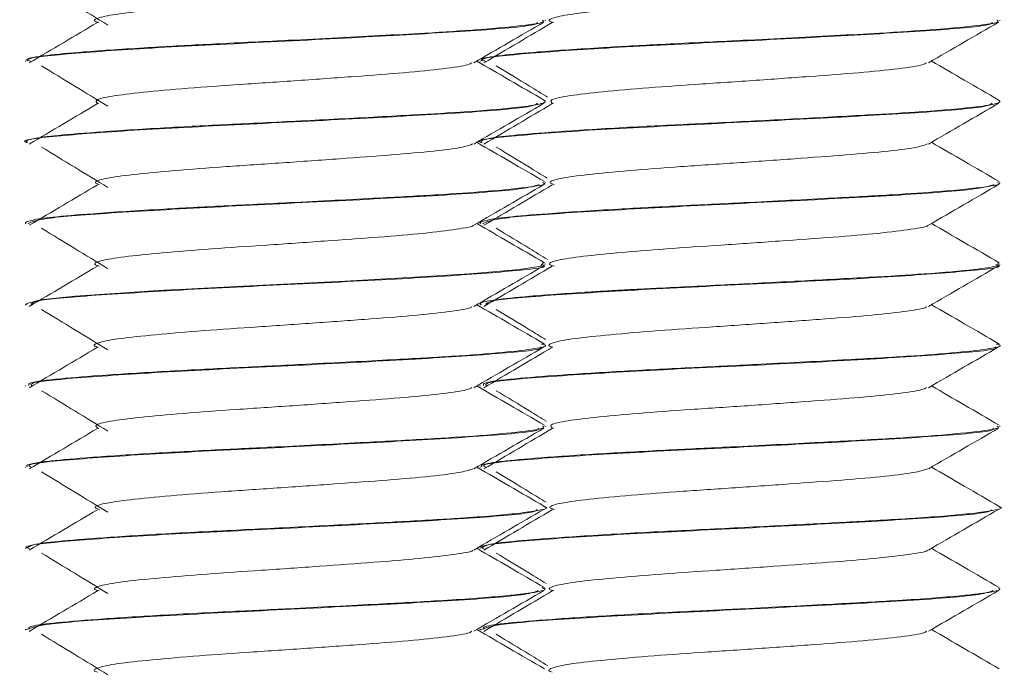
# Model space of a CAD drawing. Header units: millimetres. Extents: x -480 to 1549, y -2911 to -293.
# Tile 98 of 106: x 1374 to 1389, y -356 to -346. Entities that reach past the tile are written whole.
import ezdxf

# ---------------------------------------------------------------- set-up
doc = ezdxf.new("R2010")
doc.units = ezdxf.units.MM

msp = doc.modelspace()

# ---------------------------------------------------------------- linework, layer by layer
at = {"color": 7, "linetype": 'Continuous', "lineweight": 15}
for p, q in [((1382.349, -345.809), (1382.349, -345.8)), ((1389.349, -345.809), (1389.349, -345.8)), ((1374.349, -346.425), (1374.349, -346.434)), ((1381.349, -346.425), (1381.349, -346.434)), ((1382.349, -347.059), (1382.349, -347.05)), ((1389.349, -347.059), (1389.349, -347.05)), ((1374.349, -347.675), (1374.349, -347.685)), ((1381.349, -347.675), (1381.349, -347.685)), ((1382.349, -348.31), (1382.349, -348.3)), ((1389.349, -348.31), (1389.349, -348.3)), ((1374.349, -348.925), (1374.349, -348.935)), ((1381.349, -348.925), (1381.349, -348.935)), ((1382.349, -349.56), (1382.349, -349.55)), ((1389.349, -349.56), (1389.349, -349.55)), ((1374.349, -350.175), (1374.349, -350.185)), ((1381.349, -350.175), (1381.349, -350.185)), ((1382.349, -350.809), (1382.349, -350.8)), ((1389.349, -350.809), (1389.349, -350.8)), ((1374.349, -351.424), (1374.349, -351.434)), ((1381.349, -351.424), (1381.349, -351.434)), ((1382.349, -352.059), (1382.349, -352.05)), ((1389.349, -352.059), (1389.349, -352.05)), ((1374.349, -352.675), (1374.349, -352.684)), ((1381.349, -352.675), (1381.349, -352.684)), ((1382.349, -353.309), (1382.349, -353.299)), ((1389.349, -353.309), (1389.349, -353.299)), ((1374.349, -353.925), (1374.349, -353.934)), ((1381.349, -353.925), (1381.349, -353.934)), ((1382.349, -354.56), (1382.349, -354.55)), ((1389.349, -354.56), (1389.349, -354.55)), ((1374.349, -355.175), (1374.349, -355.185)), ((1381.349, -355.175), (1381.349, -355.185))]:
    msp.add_line(p, q, dxfattribs=at)
at = {"color": 7, "linetype": 'Continuous', "lineweight": 15, "flags": 128}
msp.add_lwpolyline([(1382.317, -349.535), (1382.281, -349.586), (1381.95, -349.638), (1381.18, -349.706), (1380.34, -349.758), (1379.269, -349.815), (1378.11, -349.874), (1377.002, -349.929), (1376.728, -349.944), (1376.585, -349.952), (1376.513, -349.956), (1376.476, -349.958), (1376.467, -349.959), (1376.462, -349.959), (1376.462, -349.959), (1376.461, -349.959), (1376.461, -349.959), (1376.461, -349.959), (1376.461, -349.959), (1376.461, -349.959), (1376.461, -349.959), (1376.457, -349.959), (1376.403, -349.962), (1376.312, -349.968), (1376.024, -349.985), (1375.113, -350.05), (1374.58, -350.105), (1374.352, -350.167), (1374.367, -350.175)], dxfattribs=at)
at = {"color": 7, "linetype": 'Continuous', "lineweight": 15}
for points, knots in [([(1374.594, -345.254), (1374.765, -345.357), (1375.107, -345.565), (1375.446, -345.772), (1375.616, -345.876)], [0, 0, 0, 0, 0.500055, 1, 1, 1, 1]), ([(1375.475, -345.835), (1375.462, -345.832), (1375.369, -345.809), (1375.454, -345.763), (1375.748, -345.703), (1376.303, -345.644), (1377.036, -345.581), (1377.893, -345.524), (1378.791, -345.462), (1379.646, -345.4), (1380.39, -345.343), (1380.925, -345.28), (1381.21, -345.236), (1381.221, -345.211), (1381.224, -345.206)], [0, 0, 0, 0, 0.016524, 0.113179, 0.209141, 0.304227, 0.401142, 0.495964, 0.592261, 0.688682, 0.783422, 0.880314, 0.975549, 1, 1, 1, 1]), ([(1382.475, -345.835), (1382.462, -345.832), (1382.369, -345.809), (1382.454, -345.763), (1382.748, -345.703), (1383.303, -345.644), (1384.036, -345.581), (1384.893, -345.524), (1385.791, -345.462), (1386.646, -345.4), (1387.39, -345.343), (1387.925, -345.28), (1388.21, -345.236), (1388.221, -345.211), (1388.224, -345.206)], [0, 0, 0, 0, 0.016523, 0.113178, 0.209142, 0.304226, 0.401142, 0.495963, 0.592261, 0.688682, 0.783422, 0.880313, 0.97555, 1, 1, 1, 1]), ([(1382.301, -345.8), (1382.313, -345.808), (1382.351, -345.834), (1382.05, -345.88), (1381.436, -345.941), (1380.594, -345.995), (1379.586, -346.049), (1378.412, -346.11), (1377.183, -346.169), (1376.117, -346.227), (1375.248, -346.286), (1374.614, -346.344), (1374.338, -346.391), (1374.369, -346.419), (1374.375, -346.425)], [0, 0, 0, 0, 0.039873, 0.123026, 0.234153, 0.319855, 0.382006, 0.503937, 0.597964, 0.676432, 0.782602, 0.868557, 0.971631, 1, 1, 1, 1]), ([(1374.428, -346.434), (1374.405, -346.426), (1374.293, -346.388), (1374.917, -346.32), (1376.211, -346.228), (1378, -346.141), (1379.852, -346.046), (1381.359, -345.959), (1382.221, -345.884), (1382.226, -345.842), (1382.228, -345.83)], [0, 0, 0, 0, 0.0398284, 0.1895096, 0.3397978, 0.4885411, 0.6395387, 0.7881811, 0.9387413, 1, 1, 1, 1]), ([(1375.457, -345.835), (1375.281, -345.939), (1374.93, -346.147), (1374.579, -346.354), (1374.404, -346.458)], [0, 0, 0, 0, 0.49995, 1, 1, 1, 1]), ([(1381.249, -346.457), (1381.428, -346.352), (1381.788, -346.143), (1382.148, -345.935), (1382.328, -345.83)], [0, 0, 0, 0, 0.499696, 1, 1, 1, 1]), ([(1389.301, -345.8), (1389.313, -345.808), (1389.351, -345.834), (1389.05, -345.88), (1388.436, -345.941), (1387.594, -345.995), (1386.586, -346.049), (1385.412, -346.11), (1384.183, -346.169), (1383.117, -346.227), (1382.248, -346.286), (1381.614, -346.344), (1381.338, -346.391), (1381.369, -346.419), (1381.375, -346.425)], [0, 0, 0, 0, 0.039873, 0.123027, 0.234153, 0.319856, 0.382007, 0.503937, 0.597964, 0.676433, 0.782602, 0.868557, 0.971631, 1, 1, 1, 1]), ([(1381.428, -346.434), (1381.405, -346.426), (1381.293, -346.388), (1381.917, -346.32), (1383.211, -346.228), (1385, -346.141), (1386.852, -346.046), (1388.359, -345.959), (1389.221, -345.884), (1389.226, -345.842), (1389.228, -345.83)], [0, 0, 0, 0, 0.039828, 0.18951, 0.339798, 0.488541, 0.639539, 0.788181, 0.938742, 1, 1, 1, 1]), ([(1382.457, -345.835), (1382.281, -345.939), (1381.93, -346.147), (1381.579, -346.354), (1381.404, -346.458)], [0, 0, 0, 0, 0.499949, 1, 1, 1, 1]), ([(1388.249, -346.457), (1388.428, -346.352), (1388.788, -346.143), (1389.148, -345.935), (1389.328, -345.83)], [0, 0, 0, 0, 0.499696, 1, 1, 1, 1]), ([(1375.469, -347.086), (1375.444, -347.068), (1375.391, -347.029), (1375.646, -346.968), (1376.131, -346.911), (1376.822, -346.848), (1377.653, -346.789), (1378.548, -346.73), (1379.422, -346.666), (1380.203, -346.609), (1380.802, -346.547), (1381.159, -346.496), (1381.203, -346.466), (1381.217, -346.455)], [0, 0, 0, 0, 0.088462, 0.184815, 0.27924, 0.375826, 0.471111, 0.566372, 0.662965, 0.757392, 0.853734, 0.949584, 1, 1, 1, 1]), ([(1382.338, -347.035), (1382.158, -346.931), (1381.811, -346.729), (1381.463, -346.527), (1381.295, -346.43)], [0, 0, 0, 0, 0.517449, 1, 1, 1, 1]), ([(1382.469, -347.086), (1382.444, -347.068), (1382.391, -347.029), (1382.646, -346.968), (1383.131, -346.911), (1383.822, -346.848), (1384.653, -346.789), (1385.548, -346.73), (1386.422, -346.666), (1387.203, -346.609), (1387.802, -346.547), (1388.159, -346.496), (1388.203, -346.466), (1388.217, -346.455)], [0, 0, 0, 0, 0.088462, 0.184814, 0.279239, 0.375826, 0.471111, 0.566372, 0.662965, 0.757392, 0.853735, 0.949583, 1, 1, 1, 1]), ([(1389.338, -347.035), (1389.158, -346.931), (1388.811, -346.729), (1388.463, -346.527), (1388.295, -346.43)], [0, 0, 0, 0, 0.517449, 1, 1, 1, 1]), ([(1374.594, -346.504), (1374.765, -346.607), (1375.107, -346.815), (1375.446, -347.022), (1375.616, -347.126)], [0, 0, 0, 0, 0.500055, 1, 1, 1, 1]), ([(1381.594, -346.504), (1381.765, -346.607), (1382.029, -346.768), (1382.292, -346.928), (1382.385, -346.985)], [0, 0, 0, 0, 0.646758, 1, 1, 1, 1]), ([(1374.38, -347.685), (1374.37, -347.682), (1374.237, -347.65), (1374.758, -347.585), (1375.924, -347.495), (1377.663, -347.406), (1379.527, -347.313), (1381.127, -347.226), (1382.13, -347.144), (1382.203, -347.097), (1382.229, -347.08)], [0, 0, 0, 0, 0.0125, 0.163087, 0.312505, 0.46181, 0.612493, 0.761139, 0.912148, 1, 1, 1, 1]), ([(1382.338, -347.035), (1382.341, -347.039), (1382.367, -347.06), (1382.28, -347.096), (1381.871, -347.152), (1381.16, -347.211), (1380.158, -347.269), (1379.056, -347.327), (1377.892, -347.386), (1376.757, -347.44), (1375.748, -347.501), (1374.971, -347.559), (1374.621, -347.597), (1374.47, -347.624), (1374.376, -347.645), (1374.363, -347.663), (1374.355, -347.675)], [0, 0, 0, 0, 0.0143629, 0.0969205, 0.175214, 0.2818403, 0.3614488, 0.458609, 0.5493908, 0.6303629, 0.7302204, 0.8205082, 0.9022642, 0.9181393, 0.9457366, 1, 1, 1, 1]), ([(1375.457, -347.085), (1375.281, -347.189), (1374.93, -347.397), (1374.579, -347.604), (1374.404, -347.708)], [0, 0, 0, 0, 0.49995, 1, 1, 1, 1]), ([(1381.249, -347.707), (1381.428, -347.602), (1381.788, -347.393), (1382.148, -347.185), (1382.328, -347.08)], [0, 0, 0, 0, 0.499696, 1, 1, 1, 1]), ([(1381.38, -347.685), (1381.37, -347.682), (1381.237, -347.65), (1381.758, -347.585), (1382.924, -347.495), (1384.663, -347.406), (1386.527, -347.313), (1388.127, -347.226), (1389.13, -347.144), (1389.203, -347.097), (1389.229, -347.08)], [0, 0, 0, 0, 0.012501, 0.163087, 0.312505, 0.46181, 0.612493, 0.76114, 0.912147, 1, 1, 1, 1]), ([(1389.338, -347.035), (1389.341, -347.039), (1389.367, -347.06), (1389.28, -347.096), (1388.871, -347.152), (1388.16, -347.211), (1387.158, -347.269), (1386.056, -347.327), (1384.892, -347.386), (1383.757, -347.44), (1382.748, -347.501), (1381.971, -347.559), (1381.621, -347.597), (1381.47, -347.624), (1381.376, -347.645), (1381.363, -347.663), (1381.355, -347.675)], [0, 0, 0, 0, 0.014363, 0.09692, 0.175214, 0.281841, 0.361449, 0.458609, 0.549389, 0.630363, 0.73022, 0.820508, 0.902263, 0.918139, 0.945736, 1, 1, 1, 1]), ([(1382.457, -347.085), (1382.281, -347.189), (1381.93, -347.397), (1381.579, -347.604), (1381.404, -347.708)], [0, 0, 0, 0, 0.499949, 1, 1, 1, 1]), ([(1388.249, -347.707), (1388.428, -347.602), (1388.788, -347.393), (1389.148, -347.185), (1389.328, -347.08)], [0, 0, 0, 0, 0.499696, 1, 1, 1, 1]), ([(1382.338, -348.285), (1382.158, -348.181), (1381.811, -347.979), (1381.463, -347.777), (1381.295, -347.68)], [0, 0, 0, 0, 0.517449, 1, 1, 1, 1]), ([(1389.338, -348.285), (1389.158, -348.181), (1388.811, -347.979), (1388.463, -347.777), (1388.295, -347.68)], [0, 0, 0, 0, 0.517449, 1, 1, 1, 1]), ([(1374.594, -347.754), (1374.765, -347.857), (1375.107, -348.065), (1375.446, -348.272), (1375.616, -348.376)], [0, 0, 0, 0, 0.500055, 1, 1, 1, 1]), ([(1375.488, -348.335), (1375.457, -348.323), (1375.378, -348.29), (1375.557, -348.234), (1375.975, -348.177), (1376.619, -348.115), (1377.418, -348.054), (1378.304, -347.997), (1379.191, -347.933), (1380.005, -347.875), (1380.661, -347.814), (1381.104, -347.756), (1381.192, -347.721), (1381.231, -347.705)], [0, 0, 0, 0, 0.061456, 0.158112, 0.252626, 0.348793, 0.444866, 0.539441, 0.636114, 0.73098, 0.826685, 0.923111, 1, 1, 1, 1]), ([(1381.594, -347.754), (1381.765, -347.857), (1382.028, -348.017), (1382.288, -348.176), (1382.379, -348.232)], [0, 0, 0, 0, 0.651256, 1, 1, 1, 1]), ([(1382.488, -348.335), (1382.457, -348.323), (1382.378, -348.29), (1382.557, -348.234), (1382.975, -348.177), (1383.619, -348.115), (1384.418, -348.054), (1385.304, -347.997), (1386.191, -347.933), (1387.005, -347.875), (1387.661, -347.814), (1388.104, -347.756), (1388.192, -347.721), (1388.231, -347.705)], [0, 0, 0, 0, 0.061455, 0.158111, 0.252626, 0.348792, 0.444866, 0.539441, 0.636114, 0.730979, 0.826685, 0.92311, 1, 1, 1, 1]), ([(1382.312, -348.3), (1382.324, -348.305), (1382.379, -348.327), (1382.119, -348.37), (1381.561, -348.431), (1380.703, -348.489), (1379.698, -348.543), (1378.544, -348.603), (1377.404, -348.659), (1376.337, -348.714), (1375.405, -348.775), (1374.845, -348.821), (1374.527, -348.861), (1374.395, -348.889), (1374.352, -348.913), (1374.35, -348.922), (1374.349, -348.925)], [0, 0, 0, 0, 0.022148, 0.106757, 0.222369, 0.30016, 0.382691, 0.494184, 0.575421, 0.654735, 0.764923, 0.8519, 0.889517, 0.957421, 0.984795, 1, 1, 1, 1]), ([(1389.312, -348.3), (1389.324, -348.305), (1389.379, -348.327), (1389.119, -348.37), (1388.561, -348.431), (1387.704, -348.489), (1386.698, -348.543), (1385.544, -348.603), (1384.404, -348.659), (1383.337, -348.714), (1382.405, -348.775), (1381.845, -348.821), (1381.527, -348.861), (1381.395, -348.889), (1381.352, -348.913), (1381.35, -348.922), (1381.349, -348.925)], [0, 0, 0, 0, 0.022147, 0.106757, 0.222369, 0.30016, 0.382691, 0.494184, 0.575421, 0.654735, 0.764923, 0.851901, 0.889517, 0.957421, 0.984795, 1, 1, 1, 1]), ([(1374.385, -348.935), (1374.437, -348.907), (1374.546, -348.848), (1375.684, -348.763), (1377.323, -348.671), (1379.198, -348.58), (1380.872, -348.492), (1382.032, -348.405), (1382.189, -348.353), (1382.257, -348.33)], [0, 0, 0, 0, 0.136532, 0.285301, 0.435419, 0.58521, 0.734137, 0.884995, 1, 1, 1, 1]), ([(1375.457, -348.335), (1375.281, -348.439), (1374.93, -348.647), (1374.579, -348.854), (1374.404, -348.958)], [0, 0, 0, 0, 0.49995, 1, 1, 1, 1]), ([(1381.249, -348.957), (1381.428, -348.852), (1381.788, -348.643), (1382.148, -348.435), (1382.328, -348.33)], [0, 0, 0, 0, 0.499696, 1, 1, 1, 1]), ([(1381.385, -348.935), (1381.437, -348.907), (1381.546, -348.848), (1382.684, -348.763), (1384.323, -348.671), (1386.198, -348.58), (1387.872, -348.492), (1389.032, -348.405), (1389.189, -348.353), (1389.257, -348.33)], [0, 0, 0, 0, 0.136532, 0.285301, 0.43542, 0.58521, 0.734137, 0.884995, 1, 1, 1, 1]), ([(1382.457, -348.335), (1382.281, -348.439), (1381.93, -348.647), (1381.579, -348.854), (1381.404, -348.958)], [0, 0, 0, 0, 0.499949, 1, 1, 1, 1]), ([(1388.249, -348.957), (1388.428, -348.852), (1388.788, -348.643), (1389.148, -348.435), (1389.328, -348.33)], [0, 0, 0, 0, 0.499696, 1, 1, 1, 1]), ([(1374.594, -349.004), (1374.765, -349.107), (1375.107, -349.315), (1375.446, -349.522), (1375.616, -349.626)], [0, 0, 0, 0, 0.500067, 1, 1, 1, 1]), ([(1375.487, -349.585), (1375.463, -349.578), (1375.371, -349.551), (1375.488, -349.501), (1375.835, -349.442), (1376.427, -349.383), (1377.189, -349.32), (1378.06, -349.263), (1378.955, -349.2), (1379.794, -349.14), (1380.51, -349.082), (1380.997, -349.018), (1381.242, -348.979), (1381.24, -348.958), (1381.24, -348.956)], [0, 0, 0, 0, 0.034755, 0.131617, 0.226972, 0.322632, 0.419411, 0.514042, 0.610698, 0.706645, 0.801736, 0.898645, 0.993454, 1, 1, 1, 1]), ([(1382.338, -349.535), (1382.158, -349.431), (1381.811, -349.229), (1381.463, -349.027), (1381.295, -348.93)], [0, 0, 0, 0, 0.517449, 1, 1, 1, 1]), ([(1381.594, -349.004), (1381.765, -349.107), (1382.029, -349.268), (1382.291, -349.428), (1382.384, -349.485)], [0, 0, 0, 0, 0.647371, 1, 1, 1, 1]), ([(1382.487, -349.585), (1382.463, -349.578), (1382.371, -349.551), (1382.488, -349.501), (1382.835, -349.442), (1383.427, -349.383), (1384.189, -349.32), (1385.06, -349.263), (1385.955, -349.2), (1386.794, -349.14), (1387.51, -349.082), (1387.997, -349.018), (1388.242, -348.979), (1388.24, -348.958), (1388.24, -348.956)], [0, 0, 0, 0, 0.034756, 0.131618, 0.226973, 0.322632, 0.419412, 0.514043, 0.610698, 0.706645, 0.801736, 0.898645, 0.993454, 1, 1, 1, 1]), ([(1389.338, -349.535), (1389.158, -349.431), (1388.811, -349.229), (1388.463, -349.027), (1388.295, -348.93)], [0, 0, 0, 0, 0.517449, 1, 1, 1, 1]), ([(1375.457, -349.585), (1375.281, -349.689), (1374.93, -349.897), (1374.579, -350.104), (1374.404, -350.208)], [0, 0, 0, 0, 0.49995, 1, 1, 1, 1]), ([(1374.432, -350.185), (1374.441, -350.162), (1374.464, -350.109), (1375.438, -350.03), (1376.997, -349.936), (1378.856, -349.848), (1380.623, -349.757), (1381.856, -349.665), (1382.43, -349.602), (1382.306, -349.566), (1382.286, -349.56)], [0, 0, 0, 0, 0.105836, 0.249455, 0.395243, 0.539317, 0.683986, 0.829262, 0.973032, 1, 1, 1, 1]), ([(1381.249, -350.207), (1381.428, -350.102), (1381.788, -349.893), (1382.148, -349.685), (1382.328, -349.58)], [0, 0, 0, 0, 0.499696, 1, 1, 1, 1]), ([(1389.317, -349.535), (1389.325, -349.552), (1389.342, -349.588), (1388.959, -349.641), (1388.287, -349.702), (1387.338, -349.759), (1386.278, -349.815), (1385.118, -349.875), (1384.259, -349.916), (1383.769, -349.942), (1383.608, -349.951), (1383.524, -349.955), (1383.485, -349.958), (1383.468, -349.958), (1383.464, -349.959), (1383.462, -349.959), (1383.461, -349.959), (1383.461, -349.959), (1383.461, -349.959), (1383.461, -349.959), (1383.461, -349.959), (1383.46, -349.959), (1383.438, -349.96), (1383.391, -349.963), (1383.241, -349.971), (1382.761, -350.001), (1382.084, -350.048), (1381.538, -350.105), (1381.31, -350.15), (1381.361, -350.172), (1381.367, -350.175)], [0, 0, 0, 0, 0.079534, 0.162565, 0.266324, 0.348979, 0.438835, 0.529669, 0.617967, 0.640983, 0.653281, 0.659628, 0.662851, 0.663663, 0.664069, 0.664119, 0.664146, 0.664157, 0.664161, 0.664162, 0.664183, 0.664223, 0.664577, 0.669352, 0.677566, 0.704321, 0.804498, 0.893656, 0.987854, 1, 1, 1, 1]), ([(1382.457, -349.585), (1382.281, -349.689), (1381.93, -349.897), (1381.579, -350.104), (1381.404, -350.208)], [0, 0, 0, 0, 0.499949, 1, 1, 1, 1]), ([(1381.432, -350.185), (1381.441, -350.162), (1381.464, -350.109), (1382.438, -350.03), (1383.997, -349.936), (1385.856, -349.848), (1387.623, -349.757), (1388.856, -349.665), (1389.43, -349.602), (1389.306, -349.566), (1389.286, -349.56)], [0, 0, 0, 0, 0.105835, 0.249453, 0.395242, 0.539316, 0.683985, 0.829262, 0.973032, 1, 1, 1, 1]), ([(1388.249, -350.207), (1388.428, -350.102), (1388.788, -349.893), (1389.148, -349.685), (1389.328, -349.58)], [0, 0, 0, 0, 0.499696, 1, 1, 1, 1]), ([(1374.594, -350.254), (1374.765, -350.357), (1375.107, -350.565), (1375.446, -350.772), (1375.616, -350.876)], [0, 0, 0, 0, 0.500067, 1, 1, 1, 1]), ([(1375.467, -350.835), (1375.459, -350.833), (1375.368, -350.812), (1375.441, -350.768), (1375.711, -350.707), (1376.248, -350.65), (1376.967, -350.586), (1377.817, -350.529), (1378.714, -350.468), (1379.576, -350.405), (1380.333, -350.348), (1380.888, -350.285), (1381.195, -350.239), (1381.215, -350.212), (1381.22, -350.206)], [0, 0, 0, 0, 0.008179, 0.104685, 0.20088, 0.295776, 0.392699, 0.487686, 0.583767, 0.680352, 0.775013, 0.871842, 0.967352, 1, 1, 1, 1]), ([(1382.338, -350.785), (1382.158, -350.681), (1381.811, -350.479), (1381.463, -350.277), (1381.295, -350.18)], [0, 0, 0, 0, 0.517449, 1, 1, 1, 1]), ([(1381.594, -350.254), (1381.765, -350.357), (1382.018, -350.511), (1382.27, -350.665), (1382.351, -350.714)], [0, 0, 0, 0, 0.675552, 1, 1, 1, 1]), ([(1382.467, -350.835), (1382.459, -350.833), (1382.368, -350.812), (1382.441, -350.768), (1382.711, -350.707), (1383.248, -350.65), (1383.967, -350.586), (1384.817, -350.529), (1385.714, -350.468), (1386.576, -350.405), (1387.333, -350.348), (1387.888, -350.285), (1388.195, -350.239), (1388.215, -350.212), (1388.22, -350.206)], [0, 0, 0, 0, 0.008179, 0.104684, 0.200881, 0.295775, 0.392698, 0.487686, 0.583766, 0.680352, 0.775012, 0.871841, 0.967352, 1, 1, 1, 1]), ([(1389.338, -350.785), (1389.158, -350.681), (1388.811, -350.479), (1388.463, -350.277), (1388.295, -350.18)], [0, 0, 0, 0, 0.517449, 1, 1, 1, 1]), ([(1382.293, -350.785), (1382.315, -350.791), (1382.405, -350.816), (1382.206, -350.857), (1381.74, -350.915), (1380.965, -350.974), (1379.937, -351.03), (1378.79, -351.09), (1377.795, -351.14), (1377.092, -351.174), (1376.374, -351.213), (1375.565, -351.263), (1374.822, -351.321), (1374.385, -351.375), (1374.396, -351.411), (1374.4, -351.424)], [0, 0, 0, 0, 0.02866, 0.112867, 0.204529, 0.29523, 0.378933, 0.485887, 0.566786, 0.609487, 0.65499, 0.748024, 0.836093, 0.936408, 1, 1, 1, 1]), ([(1375.457, -350.835), (1375.281, -350.939), (1374.93, -351.147), (1374.579, -351.354), (1374.404, -351.458)], [0, 0, 0, 0, 0.49995, 1, 1, 1, 1]), ([(1374.452, -351.434), (1374.435, -351.417), (1374.39, -351.37), (1375.214, -351.297), (1376.677, -351.202), (1378.518, -351.115), (1380.331, -351.022), (1381.667, -350.933), (1382.344, -350.869), (1382.285, -350.834), (1382.277, -350.83)], [0, 0, 0, 0, 0.081934, 0.230545, 0.381417, 0.529936, 0.680357, 0.82963, 0.978769, 1, 1, 1, 1]), ([(1381.249, -351.457), (1381.428, -351.352), (1381.788, -351.143), (1382.148, -350.935), (1382.328, -350.83)], [0, 0, 0, 0, 0.499684, 1, 1, 1, 1]), ([(1389.293, -350.785), (1389.315, -350.791), (1389.405, -350.816), (1389.206, -350.857), (1388.74, -350.915), (1387.965, -350.974), (1386.937, -351.03), (1385.79, -351.09), (1384.795, -351.14), (1384.092, -351.174), (1383.374, -351.213), (1382.565, -351.263), (1381.822, -351.321), (1381.385, -351.375), (1381.396, -351.411), (1381.4, -351.424)], [0, 0, 0, 0, 0.028661, 0.112867, 0.204529, 0.29523, 0.378933, 0.485887, 0.566786, 0.609486, 0.65499, 0.748025, 0.836093, 0.936408, 1, 1, 1, 1]), ([(1382.457, -350.835), (1382.281, -350.939), (1381.93, -351.147), (1381.579, -351.354), (1381.404, -351.458)], [0, 0, 0, 0, 0.499949, 1, 1, 1, 1]), ([(1381.452, -351.434), (1381.435, -351.417), (1381.39, -351.37), (1382.214, -351.297), (1383.677, -351.202), (1385.518, -351.115), (1387.331, -351.022), (1388.667, -350.933), (1389.344, -350.869), (1389.285, -350.834), (1389.277, -350.83)], [0, 0, 0, 0, 0.081934, 0.230546, 0.381417, 0.529938, 0.680356, 0.82963, 0.978769, 1, 1, 1, 1]), ([(1388.249, -351.457), (1388.428, -351.352), (1388.788, -351.143), (1389.148, -350.935), (1389.328, -350.83)], [0, 0, 0, 0, 0.4996837, 1, 1, 1, 1]), ([(1375.477, -352.086), (1375.449, -352.069), (1375.387, -352.033), (1375.616, -351.973), (1376.08, -351.916), (1376.757, -351.853), (1377.579, -351.793), (1378.472, -351.735), (1379.349, -351.671), (1380.142, -351.614), (1380.759, -351.553), (1381.142, -351.499), (1381.198, -351.467), (1381.22, -351.455)], [0, 0, 0, 0, 0.07993, 0.176418, 0.270816, 0.367308, 0.462878, 0.557872, 0.654529, 0.749041, 0.845219, 0.941288, 1, 1, 1, 1]), ([(1382.338, -352.035), (1382.158, -351.931), (1381.811, -351.729), (1381.463, -351.527), (1381.295, -351.43)], [0, 0, 0, 0, 0.517449, 1, 1, 1, 1]), ([(1382.477, -352.086), (1382.449, -352.069), (1382.387, -352.033), (1382.616, -351.973), (1383.08, -351.916), (1383.757, -351.853), (1384.579, -351.793), (1385.472, -351.735), (1386.349, -351.671), (1387.142, -351.614), (1387.759, -351.553), (1388.142, -351.499), (1388.198, -351.467), (1388.22, -351.455)], [0, 0, 0, 0, 0.079931, 0.176419, 0.270816, 0.367309, 0.462879, 0.557873, 0.65453, 0.749041, 0.845219, 0.941288, 1, 1, 1, 1]), ([(1389.338, -352.035), (1389.158, -351.931), (1388.811, -351.729), (1388.463, -351.527), (1388.295, -351.43)], [0, 0, 0, 0, 0.517449, 1, 1, 1, 1]), ([(1374.594, -351.504), (1374.765, -351.607), (1375.107, -351.815), (1375.446, -352.022), (1375.616, -352.126)], [0, 0, 0, 0, 0.500067, 1, 1, 1, 1]), ([(1381.594, -351.504), (1381.765, -351.607), (1382.023, -351.764), (1382.28, -351.921), (1382.367, -351.974)], [0, 0, 0, 0, 0.661984, 1, 1, 1, 1]), ([(1382.305, -352.05), (1382.316, -352.058), (1382.353, -352.084), (1382.06, -352.129), (1381.454, -352.19), (1380.561, -352.247), (1379.496, -352.304), (1378.351, -352.363), (1377.192, -352.419), (1376.158, -352.475), (1375.26, -352.535), (1374.806, -352.576), (1374.603, -352.602), (1374.466, -352.623), (1374.348, -352.649), (1374.368, -352.668), (1374.374, -352.675)], [0, 0, 0, 0, 0.037528, 0.122319, 0.230998, 0.316222, 0.399897, 0.51106, 0.586965, 0.678589, 0.778019, 0.868132, 0.882074, 0.905551, 0.969751, 1, 1, 1, 1]), ([(1374.443, -352.684), (1374.419, -352.673), (1374.325, -352.632), (1375.013, -352.562), (1376.369, -352.469), (1378.179, -352.382), (1380.02, -352.288), (1381.472, -352.2), (1382.265, -352.129), (1382.243, -352.089), (1382.238, -352.08)], [0, 0, 0, 0, 0.054351, 0.20357, 0.354194, 0.502766, 0.653698, 0.802465, 0.952564, 1, 1, 1, 1]), ([(1375.457, -352.085), (1375.281, -352.189), (1374.93, -352.397), (1374.579, -352.604), (1374.404, -352.708)], [0, 0, 0, 0, 0.49995, 1, 1, 1, 1]), ([(1381.249, -352.707), (1381.428, -352.602), (1381.788, -352.393), (1382.148, -352.185), (1382.328, -352.08)], [0, 0, 0, 0, 0.499684, 1, 1, 1, 1]), ([(1389.305, -352.05), (1389.316, -352.058), (1389.353, -352.084), (1389.06, -352.129), (1388.454, -352.19), (1387.561, -352.247), (1386.496, -352.304), (1385.351, -352.363), (1384.192, -352.419), (1383.158, -352.475), (1382.26, -352.535), (1381.806, -352.576), (1381.603, -352.602), (1381.466, -352.623), (1381.348, -352.649), (1381.368, -352.668), (1381.374, -352.675)], [0, 0, 0, 0, 0.037528, 0.122319, 0.230998, 0.316222, 0.399897, 0.51106, 0.586965, 0.678589, 0.778019, 0.868131, 0.882074, 0.905552, 0.969752, 1, 1, 1, 1]), ([(1381.443, -352.684), (1381.419, -352.673), (1381.325, -352.632), (1382.013, -352.562), (1383.369, -352.469), (1385.179, -352.382), (1387.02, -352.288), (1388.472, -352.2), (1389.265, -352.129), (1389.243, -352.089), (1389.238, -352.08)], [0, 0, 0, 0, 0.05435, 0.20357, 0.354194, 0.502765, 0.653698, 0.802465, 0.952564, 1, 1, 1, 1]), ([(1382.457, -352.085), (1382.281, -352.189), (1381.93, -352.397), (1381.579, -352.604), (1381.404, -352.708)], [0, 0, 0, 0, 0.499949, 1, 1, 1, 1]), ([(1388.249, -352.707), (1388.428, -352.602), (1388.788, -352.393), (1389.148, -352.185), (1389.328, -352.08)], [0, 0, 0, 0, 0.4996837, 1, 1, 1, 1]), ([(1375.49, -353.335), (1375.46, -353.324), (1375.375, -353.294), (1375.533, -353.239), (1375.929, -353.182), (1376.557, -353.121), (1377.345, -353.059), (1378.227, -353.002), (1379.117, -352.938), (1379.94, -352.88), (1380.613, -352.82), (1381.085, -352.759), (1381.191, -352.722), (1381.24, -352.705)], [0, 0, 0, 0, 0.052984, 0.149661, 0.244307, 0.340268, 0.43652, 0.53098, 0.627605, 0.722711, 0.818143, 0.914677, 1, 1, 1, 1]), ([(1382.338, -353.285), (1382.158, -353.181), (1381.811, -352.979), (1381.463, -352.777), (1381.295, -352.68)], [0, 0, 0, 0, 0.517449, 1, 1, 1, 1]), ([(1382.49, -353.335), (1382.46, -353.324), (1382.375, -353.294), (1382.533, -353.239), (1382.929, -353.182), (1383.557, -353.121), (1384.345, -353.059), (1385.227, -353.002), (1386.117, -352.938), (1386.94, -352.88), (1387.613, -352.82), (1388.085, -352.759), (1388.191, -352.722), (1388.24, -352.705)], [0, 0, 0, 0, 0.052983, 0.14966, 0.244307, 0.340268, 0.436521, 0.53098, 0.627605, 0.722711, 0.818143, 0.914678, 1, 1, 1, 1]), ([(1389.338, -353.285), (1389.158, -353.181), (1388.811, -352.979), (1388.463, -352.777), (1388.295, -352.68)], [0, 0, 0, 0, 0.517449, 1, 1, 1, 1]), ([(1374.594, -352.754), (1374.765, -352.857), (1375.107, -353.065), (1375.446, -353.272), (1375.616, -353.376)], [0, 0, 0, 0, 0.500067, 1, 1, 1, 1]), ([(1381.594, -352.754), (1381.765, -352.857), (1382.022, -353.013), (1382.278, -353.17), (1382.363, -353.222)], [0, 0, 0, 0, 0.664941, 1, 1, 1, 1]), ([(1382.329, -353.285), (1382.334, -353.286), (1382.419, -353.307), (1382.282, -353.343), (1381.898, -353.4), (1381.174, -353.461), (1380.206, -353.516), (1379.172, -353.571), (1378.038, -353.628), (1376.82, -353.687), (1375.755, -353.75), (1374.979, -353.808), (1374.453, -353.864), (1374.399, -353.903), (1374.369, -353.925)], [0, 0, 0, 0, 0.005034, 0.095815, 0.168614, 0.280886, 0.36591, 0.441225, 0.536005, 0.627899, 0.730035, 0.820954, 0.901665, 1, 1, 1, 1]), ([(1389.329, -353.285), (1389.334, -353.286), (1389.419, -353.307), (1389.282, -353.343), (1388.898, -353.4), (1388.174, -353.461), (1387.206, -353.516), (1386.172, -353.571), (1385.038, -353.628), (1383.82, -353.687), (1382.755, -353.75), (1381.979, -353.808), (1381.453, -353.864), (1381.399, -353.903), (1381.369, -353.925)], [0, 0, 0, 0, 0.005034, 0.095815, 0.168614, 0.280886, 0.36591, 0.441225, 0.536005, 0.627899, 0.730035, 0.820954, 0.901665, 1, 1, 1, 1]), ([(1374.409, -353.934), (1374.39, -353.929), (1374.266, -353.894), (1374.838, -353.827), (1376.074, -353.736), (1377.84, -353.648), (1379.699, -353.554), (1381.252, -353.467), (1382.179, -353.389), (1382.214, -353.344), (1382.225, -353.33)], [0, 0, 0, 0, 0.026859, 0.177016, 0.326883, 0.475856, 0.62678, 0.775386, 0.926232, 1, 1, 1, 1]), ([(1375.457, -353.335), (1375.281, -353.439), (1374.93, -353.647), (1374.579, -353.854), (1374.404, -353.958)], [0, 0, 0, 0, 0.499944, 1, 1, 1, 1]), ([(1381.249, -353.957), (1381.428, -353.852), (1381.788, -353.643), (1382.148, -353.435), (1382.328, -353.33)], [0, 0, 0, 0, 0.499684, 1, 1, 1, 1]), ([(1381.409, -353.934), (1381.39, -353.929), (1381.266, -353.894), (1381.838, -353.827), (1383.074, -353.736), (1384.84, -353.648), (1386.699, -353.554), (1388.252, -353.467), (1389.179, -353.389), (1389.214, -353.344), (1389.225, -353.33)], [0, 0, 0, 0, 0.026859, 0.177017, 0.326883, 0.475856, 0.626779, 0.775386, 0.926231, 1, 1, 1, 1]), ([(1382.457, -353.335), (1382.281, -353.439), (1381.93, -353.647), (1381.579, -353.854), (1381.404, -353.958)], [0, 0, 0, 0, 0.499943, 1, 1, 1, 1]), ([(1388.249, -353.957), (1388.428, -353.852), (1388.788, -353.643), (1389.148, -353.435), (1389.328, -353.33)], [0, 0, 0, 0, 0.4996837, 1, 1, 1, 1]), ([(1374.594, -354.004), (1374.765, -354.107), (1375.107, -354.315), (1375.446, -354.522), (1375.616, -354.626)], [0, 0, 0, 0, 0.500067, 1, 1, 1, 1]), ([(1375.483, -354.585), (1375.463, -354.58), (1375.37, -354.555), (1375.471, -354.507), (1375.794, -354.447), (1376.369, -354.388), (1377.118, -354.325), (1377.983, -354.268), (1378.88, -354.206), (1379.726, -354.145), (1380.456, -354.087), (1380.965, -354.023), (1381.228, -353.982), (1381.231, -353.959), (1381.231, -353.956)], [0, 0, 0, 0, 0.026345, 0.123132, 0.21878, 0.314151, 0.411015, 0.505704, 0.602215, 0.698398, 0.793299, 0.89022, 0.985197, 1, 1, 1, 1]), ([(1382.338, -354.535), (1382.158, -354.431), (1381.811, -354.229), (1381.463, -354.027), (1381.295, -353.93)], [0, 0, 0, 0, 0.517449, 1, 1, 1, 1]), ([(1381.594, -354.004), (1381.765, -354.107), (1382.022, -354.263), (1382.276, -354.419), (1382.361, -354.471)], [0, 0, 0, 0, 0.666499, 1, 1, 1, 1]), ([(1382.483, -354.585), (1382.463, -354.58), (1382.37, -354.555), (1382.471, -354.507), (1382.794, -354.447), (1383.369, -354.388), (1384.118, -354.325), (1384.983, -354.268), (1385.88, -354.206), (1386.726, -354.145), (1387.456, -354.087), (1387.965, -354.023), (1388.228, -353.982), (1388.231, -353.959), (1388.231, -353.956)], [0, 0, 0, 0, 0.026345, 0.123133, 0.218779, 0.314152, 0.411015, 0.505704, 0.602215, 0.698398, 0.793299, 0.89022, 0.985197, 1, 1, 1, 1]), ([(1389.338, -354.535), (1389.158, -354.431), (1388.811, -354.229), (1388.463, -354.027), (1388.295, -353.93)], [0, 0, 0, 0, 0.517449, 1, 1, 1, 1]), ([(1374.349, -355.185), (1374.431, -355.154), (1374.593, -355.092), (1375.82, -355.004), (1377.498, -354.913), (1379.373, -354.821), (1381.009, -354.734), (1382.085, -354.65), (1382.195, -354.6), (1382.239, -354.58)], [0, 0, 0, 0, 0.150577, 0.299651, 0.449311, 0.599637, 0.748379, 0.899387, 1, 1, 1, 1]), ([(1382.299, -354.535), (1382.321, -354.543), (1382.374, -354.564), (1382.28, -354.589), (1382.178, -354.608), (1382.116, -354.617), (1382.066, -354.624), (1381.945, -354.64), (1381.572, -354.679), (1380.841, -354.732), (1379.695, -354.793), (1378.719, -354.844), (1377.959, -354.882), (1377.253, -354.916), (1376.358, -354.962), (1375.403, -355.025), (1374.755, -355.078), (1374.381, -355.13), (1374.396, -355.161), (1374.402, -355.175)], [0, 0, 0, 0, 0.03818, 0.091411, 0.121837, 0.130902, 0.135864, 0.155518, 0.204407, 0.316108, 0.396958, 0.507087, 0.543088, 0.574971, 0.673988, 0.763053, 0.854762, 0.938186, 1, 1, 1, 1]), ([(1375.457, -354.585), (1375.281, -354.689), (1374.93, -354.897), (1374.579, -355.104), (1374.404, -355.208)], [0, 0, 0, 0, 0.499944, 1, 1, 1, 1]), ([(1381.249, -355.207), (1381.428, -355.102), (1381.788, -354.893), (1382.148, -354.685), (1382.328, -354.58)], [0, 0, 0, 0, 0.49969, 1, 1, 1, 1]), ([(1381.349, -355.185), (1381.431, -355.154), (1381.593, -355.092), (1382.82, -355.004), (1384.498, -354.913), (1386.373, -354.821), (1388.009, -354.734), (1389.085, -354.65), (1389.195, -354.6), (1389.239, -354.58)], [0, 0, 0, 0, 0.150578, 0.299651, 0.449311, 0.599637, 0.748379, 0.899387, 1, 1, 1, 1]), ([(1389.326, -354.55), (1389.333, -354.553), (1389.367, -354.568), (1389.278, -354.589), (1389.178, -354.608), (1389.116, -354.617), (1389.066, -354.624), (1388.945, -354.64), (1388.572, -354.679), (1387.841, -354.732), (1386.695, -354.793), (1385.719, -354.844), (1384.959, -354.882), (1384.253, -354.916), (1383.358, -354.962), (1382.403, -355.025), (1381.755, -355.078), (1381.381, -355.13), (1381.396, -355.161), (1381.402, -355.175)], [0, 0, 0, 0, 0.015859, 0.070325, 0.101457, 0.110732, 0.115809, 0.13592, 0.185943, 0.300236, 0.382963, 0.495648, 0.532485, 0.565107, 0.666423, 0.757554, 0.851392, 0.936752, 1, 1, 1, 1]), ([(1382.457, -354.585), (1382.281, -354.689), (1381.93, -354.897), (1381.579, -355.104), (1381.404, -355.208)], [0, 0, 0, 0, 0.499943, 1, 1, 1, 1]), ([(1388.249, -355.207), (1388.428, -355.102), (1388.788, -354.893), (1389.148, -354.685), (1389.328, -354.58)], [0, 0, 0, 0, 0.49969, 1, 1, 1, 1]), ([(1374.594, -355.254), (1374.765, -355.357), (1375.107, -355.565), (1375.446, -355.772), (1375.616, -355.876)], [0, 0, 0, 0, 0.500067, 1, 1, 1, 1]), ([(1375.457, -355.835), (1375.457, -355.835), (1375.37, -355.817), (1375.431, -355.773), (1375.676, -355.712), (1376.195, -355.655), (1376.9, -355.592), (1377.741, -355.533), (1378.638, -355.473), (1379.505, -355.41), (1380.274, -355.354), (1380.85, -355.291), (1381.179, -355.242), (1381.209, -355.214), (1381.217, -355.205)], [0, 0, 0, 0, 0.00021, 0.0965, 0.192864, 0.287585, 0.38445, 0.479619, 0.575418, 0.672101, 0.766699, 0.8634, 0.95916, 1, 1, 1, 1]), ([(1382.338, -355.785), (1382.158, -355.681), (1381.811, -355.479), (1381.463, -355.277), (1381.295, -355.18)], [0, 0, 0, 0, 0.517449, 1, 1, 1, 1]), ([(1381.594, -355.254), (1381.765, -355.357), (1382.031, -355.519), (1382.295, -355.68), (1382.389, -355.738)], [0, 0, 0, 0, 0.642927, 1, 1, 1, 1]), ([(1382.457, -355.835), (1382.457, -355.835), (1382.37, -355.817), (1382.43, -355.773), (1382.676, -355.712), (1383.195, -355.655), (1383.9, -355.592), (1384.741, -355.533), (1385.638, -355.473), (1386.505, -355.41), (1387.274, -355.354), (1387.85, -355.291), (1388.179, -355.242), (1388.209, -355.214), (1388.217, -355.205)], [0, 0, 0, 0, 0.000211, 0.0965, 0.192863, 0.287584, 0.384449, 0.479619, 0.575418, 0.672101, 0.766698, 0.8634, 0.95916, 1, 1, 1, 1]), ([(1389.338, -355.785), (1389.158, -355.681), (1388.811, -355.479), (1388.463, -355.277), (1388.295, -355.18)], [0, 0, 0, 0, 0.517449, 1, 1, 1, 1])]:
    msp.add_open_spline(points, degree=3, knots=knots, dxfattribs=at)

doc.saveas('drawing.dxf')
